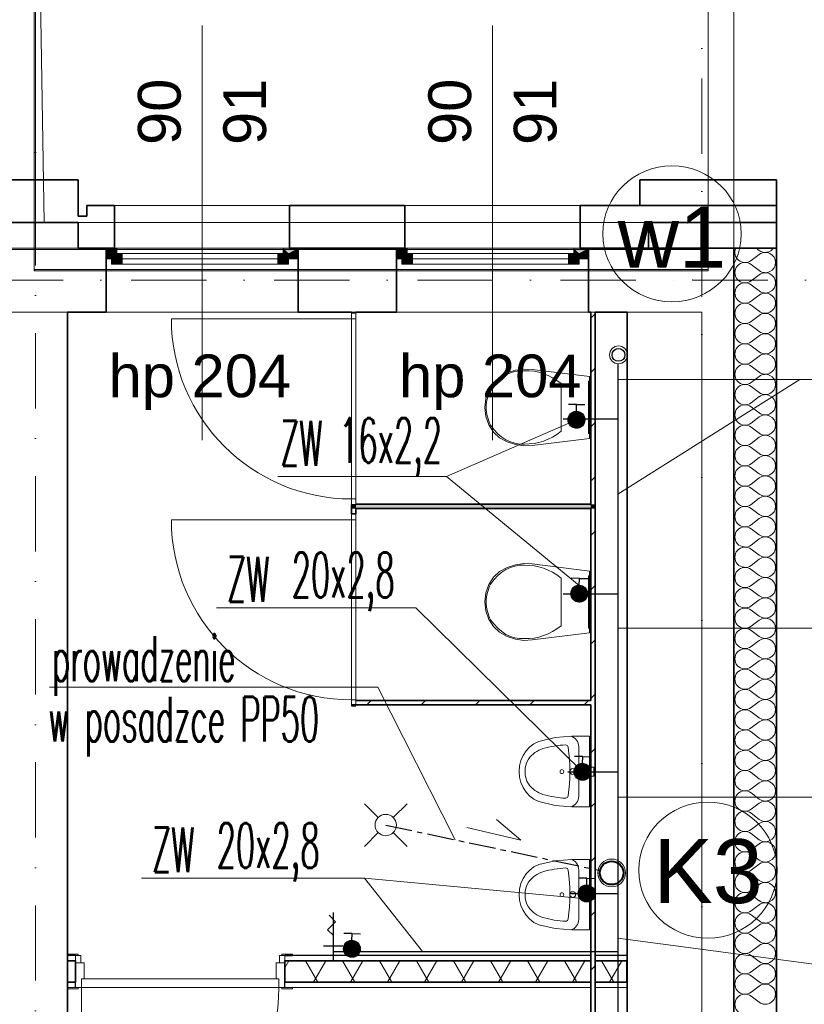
# Model space of a CAD drawing. Header units: millimetres. Extents: x -34676 to 172266, y 39940 to 476087.
# Tile 166 of 256: x 46866 to 50540, y 319982 to 324596. Entities that reach past the tile are written whole.
import ezdxf
from ezdxf.lldxf.tags import DXFTag

# ---------------------------------------------------------------- set-up
doc = ezdxf.new("R2010")
doc.units = ezdxf.units.MM
doc.header["$MEASUREMENT"] = 0
doc.linetypes.add('Kropki i Kreski', pattern=[6.702778, 3.527778, -1.763889, 0, -1.411111])
doc.linetypes.add('MITTE', pattern=[2, 1.25, -0.25, 0.25, -0.25])
for name, color, linetype in [('#IS_ armatura sanitar', 250, 'Continuous'), ('#podkład', 252, 'Continuous'), ('- A - ocieplenie', 7, 'Continuous'), ('2D - Ogólne', 7, 'Continuous'), ('BATERIA', 7, 'Continuous'), ('Drzwi Archicad', 7, 'Continuous'), ('IS_Text_Pion_Wodociag', 7, 'Continuous'), ('Konstrukcja - Dach', 7, 'Continuous'), ('Konstrukcja - Siatka mod', 7, 'Continuous'), ('Konstrukcja - Stropy', 7, 'Continuous'), ('Konstrukcja - Ściany działowe', 7, 'Continuous'), ('Konstrukcja - Ściany nośne wew..P', 7, 'Continuous'), ('Konstrukcja - Ściany zewnętrzne', 7, 'Continuous'), ('Okna Archicada', 7, 'Continuous'), ('Wnętrze - Umeblowanie', 7, 'Continuous'), ('Wnętrze - Wyposażenie', 7, 'Continuous'), ('z JAN', 7, 'Continuous'), ('Znaczniki okien Archicada', 7, 'Continuous')]:
    doc.layers.add(name, color=color, linetype=linetype)
for name, color, linetype, lineweight in [('#ks', 34, 'Continuous', 30), ('#woda', 4, 'Continuous', 18), ('imp_dach_Nr_pióra__7', 7, 'Continuous', 9)]:
    doc.layers.add(name, color=color, linetype=linetype, lineweight=lineweight)
doc.layers.add('IS_Opisy_działek_Wodociag', color=7, linetype='SOLID', true_color=0x000000)
doc.layers.add('IS_Zimna_woda', color=5, linetype='SOLID', true_color=0x0000ff)
doc.styles.add('MtXpl_Arial', font='arial.ttf', dxfattribs={"height": 0.2})
doc.styles.add('ROMANS', font='romans', dxfattribs={"width": 0.6})
doc.styles.get("Standard").update_dxf_attribs({"font": 'arial.ttf'})
tags = doc.linetypes.add('SOLID', pattern=[10, 10, 0]).pattern_tags.tags
tags[6:7] = [DXFTag(74, 4), DXFTag(75, 0), DXFTag(340, '0'), DXFTag(46, 0.0), DXFTag(50, 0.0), DXFTag(44, 0.0), DXFTag(45, 0.0)]
tags[4:5] = [DXFTag(74, 4), DXFTag(75, 0), DXFTag(340, '0'), DXFTag(46, 0.0), DXFTag(50, 0.0), DXFTag(44, 0.0), DXFTag(45, 0.0)]
pattern_1 = [(0, (-208051.03, 604918.21), (0, 75), [0, -75])]

# ---------------------------------------------------------------- blocks, each defined once
blk = doc.blocks.new('GHD')
at = {"layer": 'BATERIA', "lineweight": 30}
h = blk.add_hatch(dxfattribs=at)
h.set_pattern_fill('ANSI31')
h.set_pattern_definition([(45, (0, 0), (-0.088388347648, 0.088388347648), [])])
edge = h.paths.add_edge_path()
edge.add_arc((1097570.7, -765614.1), 39.1, 0, 360)
at = {"layer": 'BATERIA', "color": 7, "lineweight": 30}
for p, q in [((1097571.6, -765542.6), (1097532.8, -765542.1)), ((1097571.2, -765575.1), (1097571.6, -765542.6)), ((1097571.6, -765542.6), (1097610.4, -765543.1))]:
    blk.add_line(p, q, dxfattribs=at)
blk.add_circle((1097570.7, -765614.1), 39.1, dxfattribs=at)
blk = doc.blocks.new('ILHKGJHF')
at = {"layer": '- A - ocieplenie', "color": 252, "linetype": 'Continuous', "lineweight": 35, "ltscale": 100}
for p, q in [((46747.6, 329210.5), (46347.6, 329210.5)), ((46747.6, 329040.5), (46747.6, 329210.5)), ((49377.6, 329090.5), (49377.6, 329210.5)), ((49377.6, 329210.5), (49417.6, 329210.5)), ((50018, 329210.5), (49417.6, 329210.5)), ((50018, 329010.5), (50018, 329210.5)), ((46917.6, 329090.5), (46787.6, 329090.5)), ((46787.6, 329090.5), (46787.6, 329040.5)), ((46917.6, 328940.5), (46917.6, 329090.5)), ((47737.6, 328940.5), (47737.6, 329090.5)), ((48277.6, 329090.5), (47737.6, 329090.5)), ((48277.6, 328940.5), (48277.6, 329090.5)), ((49097.6, 328940.5), (49097.6, 329090.5)), ((50017.6, 329090.5), (49097.6, 329090.5)), ((50017.6, 328890.5), (50017.6, 329090.5)), ((46747.6, 329040.5), (46787.6, 329040.5)), ((46347.6, 329010.5), (46747.6, 329010.5)), ((46747.6, 329010.5), (46747.6, 328890.5)), ((49417.6, 328890.5), (49417.6, 329010.5)), ((49417.6, 329010.5), (50018, 329010.5)), ((46917.6, 328890.5), (46917.6, 328940.5)), ((47737.6, 328890.5), (47737.6, 328940.5)), ((48277.6, 328890.5), (48277.6, 328940.5)), ((49097.6, 328890.5), (49097.6, 328940.5)), ((46747.6, 328890.5), (46917.6, 328890.5)), ((47737.6, 328890.5), (48277.6, 328890.5)), ((49097.6, 328890.5), (50017.6, 328890.5)), ((49817.6, 328890.5), (50017.6, 328890.5)), ((49817.6, 328890.5), (49817.6, 316110.5)), ((50017.6, 316310.5), (50017.6, 328890.5))]:
    blk.add_line(p, q, dxfattribs=at)
at = {"layer": '- A - ocieplenie', "color": 252, "linetype": 'Continuous', "lineweight": 13, "ltscale": 100}
for p, q in [((49898.5, 328832.5), (49936.6, 328861.1)), ((49922.8, 328890.5), (49936.6, 328880.1)), ((49898.5, 328813.4), (49936.6, 328784.9)), ((49898.5, 328737.3), (49936.6, 328765.8)), ((49898.5, 328718.2), (49936.6, 328689.6)), ((49898.5, 328642), (49936.6, 328670.6)), ((49898.5, 328623), (49936.6, 328594.4)), ((49898.5, 328546.8), (49936.6, 328575.4)), ((49898.5, 328527.7), (49936.6, 328499.2)), ((49898.5, 328451.5), (49936.6, 328480.1)), ((49898.5, 328432.5), (49936.6, 328403.9)), ((49898.5, 328356.3), (49936.6, 328384.9)), ((49898.5, 328337.3), (49936.6, 328308.7)), ((49898.5, 328261.1), (49936.6, 328289.6)), ((49898.5, 328242), (49936.6, 328213.4)), ((49898.5, 328165.8), (49936.6, 328194.4)), ((49898.5, 328146.8), (49936.6, 328118.2)), ((49898.5, 328070.6), (49936.6, 328099.2)), ((49898.5, 328051.5), (49936.6, 328023)), ((49898.5, 327975.4), (49936.6, 328003.9)), ((49898.5, 327956.3), (49936.6, 327927.7)), ((49898.5, 327880.1), (49936.6, 327908.7)), ((49898.5, 327861.1), (49936.6, 327832.5)), ((49898.5, 327784.9), (49936.6, 327813.4)), ((49898.5, 327765.8), (49936.6, 327737.3)), ((49898.5, 327689.6), (49936.6, 327718.2)), ((49898.5, 327670.6), (49936.6, 327642)), ((49898.5, 327594.4), (49936.6, 327623)), ((49898.5, 327575.4), (49936.6, 327546.8)), ((49898.5, 327499.2), (49936.6, 327527.7)), ((49898.5, 327480.1), (49936.6, 327451.5)), ((49898.5, 327403.9), (49936.6, 327432.5)), ((49898.5, 327384.9), (49936.6, 327356.3)), ((49898.5, 327308.7), (49936.6, 327337.3)), ((49898.5, 327289.6), (49936.6, 327261.1)), ((49898.5, 327213.4), (49936.6, 327242)), ((49898.5, 327194.4), (49936.6, 327165.8)), ((49898.5, 327118.2), (49936.6, 327146.8)), ((49898.5, 327099.2), (49936.6, 327070.6)), ((49898.5, 327023), (49936.6, 327051.5)), ((49898.5, 327003.9), (49936.6, 326975.4)), ((49898.5, 326927.7), (49936.6, 326956.3)), ((49898.5, 326908.7), (49936.6, 326880.1)), ((49898.5, 326832.5), (49936.6, 326861.1)), ((49898.5, 326813.4), (49936.6, 326784.9)), ((49898.5, 326737.3), (49936.6, 326765.8)), ((49898.5, 326718.2), (49936.6, 326689.6)), ((49898.5, 326642), (49936.6, 326670.6)), ((49898.5, 326623), (49936.6, 326594.4)), ((49898.5, 326546.8), (49936.6, 326575.4)), ((49898.5, 326527.7), (49936.6, 326499.2)), ((49898.5, 326451.5), (49936.6, 326480.1)), ((49898.5, 326432.5), (49936.6, 326403.9)), ((49898.5, 326356.3), (49936.6, 326384.9)), ((49898.5, 326337.3), (49936.6, 326308.7)), ((49898.5, 326261.1), (49936.6, 326289.6)), ((49898.5, 326242), (49936.6, 326213.4)), ((49898.5, 326165.8), (49936.6, 326194.4)), ((49898.5, 326146.8), (49936.6, 326118.2)), ((49898.5, 326070.6), (49936.6, 326099.2)), ((49898.5, 326051.5), (49936.6, 326023)), ((49898.5, 325975.4), (49936.6, 326003.9)), ((49898.5, 325956.3), (49936.6, 325927.7)), ((49898.5, 325880.1), (49936.6, 325908.7)), ((49898.5, 325861.1), (49936.6, 325832.5)), ((49898.5, 325784.9), (49936.6, 325813.4)), ((49898.5, 325765.8), (49936.6, 325737.3)), ((49898.5, 325689.6), (49936.6, 325718.2)), ((49898.5, 325670.6), (49936.6, 325642)), ((49898.5, 325594.4), (49936.6, 325623)), ((49898.5, 325575.4), (49936.6, 325546.8)), ((49898.5, 325499.2), (49936.6, 325527.7)), ((49898.5, 325480.1), (49936.6, 325451.5)), ((49898.5, 325403.9), (49936.6, 325432.5)), ((49898.5, 325384.9), (49936.6, 325356.3))]:
    blk.add_line(p, q, dxfattribs=at)
for centre, start, end in [((49869.9, 328870.6), 155.3271, 306.8699), ((49965.2, 328918.2), 233.1301, 324.369), ((49965.2, 328823), 0, 126.8699), ((49869.9, 328775.4), 53.1301, 306.8699), ((49965.2, 328823), 233.1301, 0), ((49965.2, 328727.7), 0, 126.8699), ((49869.9, 328680.1), 53.1301, 306.8699), ((49965.2, 328727.7), 233.1301, 0), ((49965.2, 328632.5), 0, 126.8699), ((49869.9, 328584.9), 53.1301, 306.8699), ((49965.2, 328632.5), 233.1301, 0), ((49965.2, 328537.3), 0, 126.8699), ((49869.9, 328489.6), 53.1301, 306.8699), ((49965.2, 328537.3), 233.1301, 0), ((49965.2, 328442), 0, 126.8699), ((49869.9, 328394.4), 53.1301, 306.8699), ((49965.2, 328442), 233.1301, 0), ((49965.2, 328346.8), 0, 126.8699), ((49869.9, 328299.2), 53.1301, 306.8699), ((49965.2, 328346.8), 233.1301, 0), ((49965.2, 328251.5), 0, 126.8699), ((49869.9, 328203.9), 53.1301, 306.8699), ((49965.2, 328251.5), 233.1301, 0), ((49965.2, 328156.3), 0, 126.8699), ((49869.9, 328108.7), 53.1301, 306.8699), ((49965.2, 328156.3), 233.1301, 0), ((49965.2, 328061.1), 0, 126.8699), ((49869.9, 328013.4), 53.1301, 306.8699), ((49965.2, 328061.1), 233.1301, 0), ((49965.2, 327965.8), 0, 126.8699), ((49869.9, 327918.2), 53.1301, 306.8699), ((49965.2, 327965.8), 233.1301, 0), ((49965.2, 327870.6), 0, 126.8699), ((49869.9, 327823), 53.1301, 306.8699), ((49965.2, 327870.6), 233.1301, 0), ((49965.2, 327775.4), 0, 126.8699), ((49869.9, 327727.7), 53.1301, 306.8699), ((49965.2, 327775.4), 233.1301, 0), ((49965.2, 327680.1), 0, 126.8699), ((49869.9, 327632.5), 53.1301, 306.8699), ((49965.2, 327680.1), 233.1301, 0), ((49965.2, 327584.9), 0, 126.8699), ((49869.9, 327537.3), 53.1301, 306.8699), ((49965.2, 327584.9), 233.1301, 0), ((49965.2, 327489.6), 0, 126.8699), ((49869.9, 327442), 53.1301, 306.8699), ((49965.2, 327489.6), 233.1301, 0), ((49965.2, 327394.4), 0, 126.8699), ((49869.9, 327346.8), 53.1301, 306.8699), ((49965.2, 327394.4), 233.1301, 0), ((49965.2, 327299.2), 0, 126.8699), ((49869.9, 327251.5), 53.1301, 306.8699), ((49965.2, 327299.2), 233.1301, 0), ((49965.2, 327203.9), 0, 126.8699), ((49869.9, 327156.3), 53.1301, 306.8699), ((49965.2, 327203.9), 233.1301, 0), ((49965.2, 327108.7), 0, 126.8699), ((49869.9, 327061.1), 53.1301, 306.8699), ((49965.2, 327108.7), 233.1301, 0), ((49965.2, 327013.4), 0, 126.8699), ((49869.9, 326965.8), 53.1301, 306.8699), ((49965.2, 327013.4), 233.1301, 0), ((49965.2, 326918.2), 0, 126.8699), ((49869.9, 326870.6), 53.1301, 306.8699), ((49965.2, 326918.2), 233.1301, 0), ((49965.2, 326823), 0, 126.8699), ((49869.9, 326775.4), 53.1301, 306.8699), ((49965.2, 326823), 233.1301, 0), ((49965.2, 326727.7), 0, 126.8699), ((49869.9, 326680.1), 53.1301, 306.8699), ((49965.2, 326727.7), 233.1301, 0), ((49965.2, 326632.5), 0, 126.8699), ((49869.9, 326584.9), 53.1301, 306.8699), ((49965.2, 326632.5), 233.1301, 0), ((49965.2, 326537.3), 0, 126.8699), ((49869.9, 326489.6), 53.1301, 306.8699), ((49965.2, 326537.3), 233.1301, 0), ((49965.2, 326442), 0, 126.8699), ((49869.9, 326394.4), 53.1301, 306.8699), ((49965.2, 326442), 233.1301, 0), ((49965.2, 326346.8), 0, 126.8699), ((49869.9, 326299.2), 53.1301, 306.8699), ((49965.2, 326346.8), 233.1301, 0), ((49965.2, 326251.5), 0, 126.8699), ((49869.9, 326203.9), 53.1301, 306.8699), ((49965.2, 326251.5), 233.1301, 0), ((49965.2, 326156.3), 0, 126.8699), ((49869.9, 326108.7), 53.1301, 306.8699), ((49965.2, 326156.3), 233.1301, 0), ((49965.2, 326061.1), 0, 126.8699), ((49869.9, 326013.4), 53.1301, 306.8699), ((49965.2, 326061.1), 233.1301, 0), ((49965.2, 325965.8), 0, 126.8699), ((49869.9, 325918.2), 53.1301, 306.8699), ((49965.2, 325965.8), 233.1301, 0), ((49965.2, 325870.6), 0, 126.8699), ((49869.9, 325823), 53.1301, 306.8699), ((49965.2, 325870.6), 233.1301, 0), ((49965.2, 325775.4), 0, 126.8699), ((49869.9, 325727.7), 53.1301, 306.8699), ((49965.2, 325775.4), 233.1301, 0), ((49965.2, 325680.1), 0, 126.8699), ((49869.9, 325632.5), 53.1301, 306.8699), ((49965.2, 325680.1), 233.1301, 0), ((49965.2, 325584.9), 0, 126.8699), ((49869.9, 325537.3), 53.1301, 306.8699), ((49965.2, 325584.9), 233.1301, 0), ((49965.2, 325489.6), 0, 126.8699), ((49869.9, 325442), 53.1301, 306.8699), ((49965.2, 325489.6), 233.1301, 0), ((49965.2, 325394.4), 0, 126.8699), ((49869.9, 325346.8), 53.1301, 306.8699), ((49965.2, 325394.4), 233.1301, 0)]:
    blk.add_arc(centre, 47.6, start, end, dxfattribs=at)
at = {"layer": '2D - Ogólne', "color": 252, "linetype": 'Continuous', "lineweight": 13, "ltscale": 100}
for p, q in [((47952.9, 325734), (47921.9, 325764.9)), ((47915.2, 325696.3), (47952.9, 325734)), ((47941.1, 325670.5), (47915.2, 325696.3)), ((47941.1, 325600.5), (47941.1, 325670.5)), ((47986.1, 325620.5), (47896.1, 325620.5)), ((47941.1, 325550.5), (47941.1, 325600.5))]:
    blk.add_line(p, q, dxfattribs=at)
at = {"layer": 'Drzwi Archicad', "color": 252, "linetype": 'Continuous', "lineweight": 13, "ltscale": 100}
for p, q in [((48047.6, 328587.1), (48027.6, 328587.1)), ((48027.6, 328587.1), (48027.6, 328559.1)), ((48047.6, 328547.1), (48047.6, 328587.1)), ((48027.6, 328559.1), (47183.6, 328559.1)), ((48027.6, 328559.1), (48047.6, 328559.1)), ((48027.6, 327715.1), (48027.6, 328559.1)), ((48027.6, 328559.1), (48047.6, 328559.1)), ((48047.6, 328559.1), (48047.6, 328547.1)), ((48047.6, 328559.1), (48047.6, 327715.1)), ((48047.6, 327715.1), (48027.6, 327715.1)), ((48027.6, 327715.1), (48027.6, 327687.1)), ((48047.6, 327715.1), (48027.6, 327715.1)), ((48047.6, 327727.1), (48047.6, 327715.1)), ((48047.6, 327687.1), (48047.6, 327727.1)), ((48027.6, 327687.1), (48047.6, 327687.1)), ((48027.6, 327617.6), (47183.6, 327617.6)), ((48047.6, 327645.6), (48027.6, 327645.6)), ((48027.6, 327645.6), (48027.6, 327617.6)), ((48027.6, 327617.6), (48047.6, 327617.6)), ((48027.6, 326773.6), (48027.6, 327617.6)), ((48027.6, 327617.6), (48047.6, 327617.6)), ((48047.6, 327605.6), (48047.6, 327645.6)), ((48047.6, 327617.6), (48047.6, 327605.6)), ((48047.6, 327617.6), (48047.6, 326773.6)), ((48047.6, 326785.6), (48047.6, 326773.6)), ((48047.6, 326745.6), (48047.6, 326785.6)), ((48047.6, 326773.6), (48027.6, 326773.6)), ((48027.6, 326773.6), (48027.6, 326745.6)), ((48047.6, 326773.6), (48027.6, 326773.6)), ((48027.6, 326745.6), (48047.6, 326745.6)), ((46697.6, 325575.5), (46697.6, 325581.5)), ((46697.6, 325581.5), (46747.6, 325581.5)), ((46747.6, 325575.5), (46697.6, 325575.5)), ((46734.6, 325540.5), (46734.6, 325575.5)), ((46734.6, 325575.5), (46759.6, 325575.5)), ((46734.6, 325550.5), (46734.6, 325575.5)), ((46734.6, 325550.5), (46734.6, 325575.5)), ((46747.6, 325581.5), (46747.6, 325575.5)), ((46759.6, 325575.5), (46759.6, 325540.5)), ((47689.6, 325540.5), (47689.6, 325575.5)), ((47689.6, 325575.5), (47714.6, 325575.5)), ((47701.6, 325581.5), (47751.6, 325581.5)), ((47701.6, 325575.5), (47701.6, 325581.5)), ((47751.6, 325575.5), (47701.6, 325575.5)), ((47714.6, 325575.5), (47714.6, 325540.5)), ((47714.6, 325550.5), (47714.6, 325575.5)), ((47714.6, 325550.5), (47714.6, 325575.5)), ((47751.6, 325581.5), (47751.6, 325575.5)), ((46759.6, 325540.5), (46734.6, 325540.5)), ((46734.6, 325540.5), (46734.6, 325425.5)), ((46774.6, 325540.5), (46734.6, 325540.5)), ((46774.6, 325465.5), (46774.6, 325540.5)), ((47674.6, 325540.5), (47674.6, 325465.5)), ((47714.6, 325540.5), (47674.6, 325540.5)), ((47714.6, 325540.5), (47689.6, 325540.5)), ((47714.6, 325425.5), (47714.6, 325540.5)), ((46762.6, 325425.5), (46762.6, 325465.5)), ((46762.6, 325465.5), (46774.6, 325465.5)), ((46762.6, 325425.5), (46762.6, 325465.5)), ((46762.6, 325465.5), (47686.6, 325465.5)), ((47674.6, 325465.5), (47686.6, 325465.5)), ((47686.6, 325465.5), (47686.6, 325425.5)), ((47686.6, 325465.5), (47686.6, 325425.5)), ((46697.6, 325419.5), (46697.6, 325425.5)), ((46697.6, 325425.5), (46747.6, 325425.5)), ((46734.6, 325425.5), (46697.6, 325425.5)), ((46734.6, 325425.5), (46697.6, 325425.5)), ((46747.6, 325419.5), (46697.6, 325419.5)), ((46734.6, 325425.5), (46762.6, 325425.5)), ((46747.6, 325425.5), (46747.6, 325419.5)), ((46762.6, 325425.5), (46762.6, 324501.5)), ((47686.6, 325425.5), (46762.6, 325425.5)), ((47686.6, 325425.5), (47714.6, 325425.5)), ((47701.6, 325425.5), (47751.6, 325425.5)), ((47701.6, 325419.5), (47701.6, 325425.5)), ((47751.6, 325419.5), (47701.6, 325419.5)), ((47714.6, 325425.5), (47751.6, 325425.5)), ((47714.6, 325425.5), (47751.6, 325425.5)), ((47751.6, 325425.5), (47751.6, 325419.5))]:
    blk.add_line(p, q, dxfattribs=at)
at = {"layer": 'Drzwi Archicad', "color": 252, "linetype": 'Continuous', "lineweight": 35, "ltscale": 100}
for p, q in [((48027.6, 328587.1), (48047.6, 328587.1)), ((48027.6, 328587.1), (48047.6, 328587.1)), ((48027.6, 327687.1), (48047.6, 327687.1)), ((48027.6, 327687.1), (48047.6, 327687.1)), ((48027.6, 327645.6), (48047.6, 327645.6)), ((48027.6, 327645.6), (48047.6, 327645.6)), ((48027.6, 326745.6), (48047.6, 326745.6)), ((48027.6, 326745.6), (48047.6, 326745.6)), ((46734.6, 325540.5), (46734.6, 325550.5)), ((46734.6, 325540.5), (46734.6, 325550.5)), ((46734.6, 325450.5), (46734.6, 325540.5)), ((46734.6, 325450.5), (46734.6, 325540.5)), ((47714.6, 325540.5), (47714.6, 325550.5)), ((47714.6, 325540.5), (47714.6, 325550.5)), ((47714.6, 325450.5), (47714.6, 325540.5)), ((47714.6, 325450.5), (47714.6, 325540.5))]:
    blk.add_line(p, q, dxfattribs=at)
at = {"layer": 'Drzwi Archicad', "color": 252, "linetype": 'Continuous', "lineweight": 25, "ltscale": 100}
for p, q in [((46734.6, 325575.5), (46697.6, 325575.5)), ((46734.6, 325575.5), (46697.6, 325575.5)), ((47714.6, 325575.5), (47751.6, 325575.5)), ((47714.6, 325575.5), (47751.6, 325575.5)), ((46734.6, 325425.5), (46734.6, 325450.5)), ((46734.6, 325425.5), (46734.6, 325450.5)), ((47714.6, 325425.5), (47714.6, 325450.5)), ((47714.6, 325425.5), (47714.6, 325450.5))]:
    blk.add_line(p, q, dxfattribs=at)
at = {"layer": 'Drzwi Archicad', "color": 252, "linetype": 'Continuous', "lineweight": 13, "ltscale": 100}
for centre, radius, start, end in [((48027.6, 328559.1), 844, 180, 270), ((48027.6, 327617.6), 844, 180, 270), ((46762.6, 325425.5), 924, 270, 0)]:
    blk.add_arc(centre, radius, start, end, dxfattribs=at)
at = {"layer": 'Konstrukcja - Dach', "color": 252, "linetype": 'Continuous', "lineweight": 13, "ltscale": 100}
for p, q in [((46547.6, 328890.5), (46547.6, 332193)), ((49697.6, 332193), (49697.6, 328890.5)), ((46541.3, 328790.5), (46541.3, 332093)), ((49697.6, 332093), (49697.6, 328790.5)), ((46547.6, 330431.3), (46547.6, 328890.5)), ((46547.6, 328890.5), (22498, 328890.5)), ((46547.6, 328884), (22498, 328884)), ((46547.6, 328890.5), (46547.6, 328884.6)), ((49697.6, 328890.5), (46547.6, 328890.5)), ((46547.6, 328890.5), (46547.6, 328884)), ((49697.6, 328884.6), (46547.6, 328884.6)), ((49697.6, 328890.5), (49697.6, 328884.6)), ((49697.6, 328790.5), (46541.3, 328790.5)), ((46541.3, 328790.5), (46541.3, 328784.6)), ((49697.6, 328784.6), (46541.3, 328784.6)), ((49697.6, 328790.5), (49697.6, 328784.6))]:
    blk.add_line(p, q, dxfattribs=at)
at = {"layer": 'Konstrukcja - Siatka mod', "color": 252, "linetype": 'Kropki i Kreski', "lineweight": 13, "ltscale": 100}
for p, q in [((46547.6, 314731.6), (46547.6, 331696.4)), ((49667.6, 331696.4), (49667.6, 314731.6)), ((20180, 328740.5), (49624.6, 328740.5)), ((49624.6, 328740.5), (50624.6, 328740.5))]:
    blk.add_line(p, q, dxfattribs=at)
blk.add_point((49624.6, 328740.5), dxfattribs=at)
blk.add_point((49624.6, 328740.5), dxfattribs=at)
at = {"layer": 'Konstrukcja - Stropy', "color": 252, "linetype": 'Continuous', "lineweight": 13, "ltscale": 100}
for p, q in [((49667.6, 328590.5), (22627.6, 328590.5)), ((49667.6, 316110.5), (49667.6, 328590.5))]:
    blk.add_line(p, q, dxfattribs=at)
at = {"layer": 'Konstrukcja - Ściany działowe', "color": 252, "linetype": 'Continuous', "lineweight": 35, "ltscale": 100}
for p, q in [((48027.6, 328590.5), (48027.6, 328587.1)), ((48027.6, 328587.1), (48047.6, 328587.1)), ((48047.6, 328587.1), (48047.6, 328590.5)), ((49147.6, 328590.5), (49147.6, 327690.3)), ((49167.6, 325575.5), (49167.6, 328590.5)), ((48027.6, 327687.1), (48047.6, 327687.1)), ((48027.6, 327687.1), (48027.6, 327670.3)), ((48027.6, 327687.1), (48027.6, 327645.6)), ((49147.6, 327690.3), (48047.6, 327690.3)), ((48047.6, 327670.3), (49147.6, 327670.3)), ((48047.6, 327645.6), (48047.6, 327670.3)), ((49147.6, 327670.3), (49147.6, 326770.1)), ((49167.6, 327670.3), (49167.6, 327690.3)), ((48027.6, 327645.6), (48047.6, 327645.6)), ((48027.6, 326750.1), (48047.6, 326750.1)), ((48027.6, 326745.6), (48047.6, 326745.6)), ((49147.6, 326770.1), (48047.6, 326770.1)), ((48047.6, 326750.1), (49147.6, 326750.1)), ((49147.6, 326750.1), (49147.6, 325575.5)), ((49147.6, 325575.5), (49147.6, 325550.5)), ((49147.6, 325575.5), (49147.6, 325550.5)), ((49167.6, 325550.5), (49167.6, 325575.5)), ((49167.6, 325550.5), (49167.6, 325575.5)), ((46734.6, 325550.5), (46697.6, 325550.5)), ((46697.6, 325550.5), (46697.6, 325450.5)), ((46734.6, 325540.5), (46734.6, 325550.5)), ((46734.6, 325450.5), (46734.6, 325540.5)), ((49147.6, 325550.5), (47714.6, 325550.5)), ((47714.6, 325540.5), (47714.6, 325550.5)), ((47714.6, 325450.5), (47714.6, 325540.5)), ((49147.6, 325550.5), (49147.6, 325450.5)), ((49147.6, 325550.5), (49147.6, 325450.5)), ((49316.5, 325550.5), (49167.6, 325550.5)), ((49167.6, 325450.5), (49167.6, 325550.5)), ((49167.6, 325450.5), (49167.6, 325550.5)), ((49316.5, 325550.5), (49316.5, 325450.5)), ((46697.6, 325450.5), (46734.6, 325450.5)), ((47714.6, 325450.5), (49147.6, 325450.5)), ((49147.6, 325450.5), (49147.6, 325425.5)), ((49147.6, 325450.5), (49147.6, 325425.5)), ((49167.6, 325425.5), (49167.6, 325450.5)), ((49167.6, 325450.5), (49316.5, 325450.5)), ((49167.6, 325425.5), (49167.6, 325450.5)), ((49147.6, 325425.5), (49147.6, 323640.5)), ((49167.6, 323640.5), (49167.6, 325425.5))]:
    blk.add_line(p, q, dxfattribs=at)
at = {"layer": 'Konstrukcja - Ściany działowe', "color": 252, "linetype": 'Continuous', "lineweight": 13}
for p, q in [((49147.6, 328562.3), (49167.6, 328582.3)), ((49147.6, 328307.8), (49167.6, 328327.8)), ((49147.6, 328053.2), (49167.6, 328073.2)), ((49147.6, 327798.6), (49167.6, 327818.6)), ((49147.6, 327544.1), (49167.6, 327564.1)), ((49147.6, 327289.5), (49167.6, 327309.5)), ((49147.6, 327035), (49167.6, 327055)), ((49147.6, 326780.4), (49167.6, 326800.4)), ((48099.1, 326750.1), (48119.1, 326770.1)), ((48353.6, 326750.1), (48373.6, 326770.1)), ((48608.2, 326750.1), (48628.2, 326770.1)), ((48862.7, 326750.1), (48882.7, 326770.1)), ((49117.3, 326750.1), (49137.3, 326770.1)), ((49147.6, 326525.9), (49167.6, 326545.9)), ((49147.6, 326271.3), (49167.6, 326291.3)), ((49147.6, 326016.7), (49167.6, 326036.7)), ((49147.6, 325762.2), (49167.6, 325782.2)), ((47714.6, 325517.2), (47733.8, 325550.5)), ((47869.7, 325450.5), (47812, 325550.5)), ((47849.2, 325450.5), (47907, 325550.5)), ((48042.9, 325450.5), (47985.2, 325550.5)), ((48022.4, 325450.5), (48080.2, 325550.5)), ((48216.1, 325450.5), (48158.4, 325550.5)), ((48195.6, 325450.5), (48253.4, 325550.5)), ((48389.3, 325450.5), (48331.6, 325550.5)), ((48368.9, 325450.5), (48426.6, 325550.5)), ((48562.5, 325450.5), (48504.8, 325550.5)), ((48542.1, 325450.5), (48599.8, 325550.5)), ((48735.7, 325450.5), (48678, 325550.5)), ((48715.3, 325450.5), (48773, 325550.5)), ((48909, 325450.5), (48851.2, 325550.5)), ((48888.5, 325450.5), (48946.2, 325550.5)), ((49082.2, 325450.5), (49024.4, 325550.5)), ((49061.7, 325450.5), (49119.4, 325550.5)), ((49255.4, 325450.5), (49197.6, 325550.5)), ((49234.9, 325450.5), (49292.6, 325550.5)), ((49147.6, 325507.6), (49167.6, 325527.6))]:
    blk.add_line(p, q, dxfattribs=at)
at = {"layer": 'Konstrukcja - Ściany działowe', "color": 252, "linetype": 'Continuous', "lineweight": 25, "ltscale": 100}
for p, q in [((46734.6, 325575.5), (46697.6, 325575.5)), ((46734.6, 325575.5), (46697.6, 325575.5)), ((47714.6, 325575.5), (47751.6, 325575.5)), ((49147.6, 325575.5), (47714.6, 325575.5)), ((49316.5, 325575.5), (49167.6, 325575.5)), ((46697.6, 325450.5), (46697.6, 325425.5)), ((46734.6, 325425.5), (46734.6, 325450.5)), ((47714.6, 325425.5), (47714.6, 325450.5)), ((49316.5, 325450.5), (49316.5, 325425.5))]:
    blk.add_line(p, q, dxfattribs=at)
at = {"layer": 'Konstrukcja - Ściany działowe', "color": 252, "linetype": 'Continuous', "lineweight": 13, "ltscale": 100}
for p, q in [((46697.6, 325575.5), (46697.6, 325550.5)), ((46734.6, 325550.5), (46734.6, 325575.5)), ((47714.6, 325550.5), (47714.6, 325575.5)), ((49316.5, 325575.5), (49316.5, 325550.5)), ((46734.6, 325425.5), (46697.6, 325425.5)), ((46697.6, 325425.5), (46734.6, 325425.5)), ((47714.6, 325425.5), (47751.6, 325425.5)), ((47714.6, 325425.5), (49147.6, 325425.5)), ((49167.6, 325425.5), (49316.5, 325425.5))]:
    blk.add_line(p, q, dxfattribs=at)
at = {"layer": 'Konstrukcja - Ściany działowe', "color": 252, "linetype": 'Continuous', "lineweight": 13, "extrusion": (0, 0, -1)}
for points in [[(-48047.6, 327670.3), (-48027.6, 327687.1), (-48027.6, 327670.3)], [(-48027.6, 327687.1), (-48047.6, 327670.3), (-48047.6, 327687.1)], [(-49147.6, 327670.3), (-48047.6, 327690.3), (-48047.6, 327670.3)], [(-48047.6, 327690.3), (-49147.6, 327670.3), (-49147.6, 327690.3)], [(-49167.6, 327670.3), (-49147.6, 327690.3), (-49147.6, 327670.3)], [(-49147.6, 327690.3), (-49167.6, 327670.3), (-49167.6, 327690.3)]]:
    blk.add_solid(points, dxfattribs=at)
at = {"layer": 'Konstrukcja - Ściany nośne wew..P', "color": 252, "linetype": 'Continuous', "lineweight": 35, "ltscale": 100}
blk.add_line((46697.6, 323640.5), (46697.6, 328590.5), dxfattribs=at)
at = {"layer": 'Konstrukcja - Ściany zewnętrzne', "color": 252, "linetype": 'Continuous', "lineweight": 13, "ltscale": 100}
for p, q in [((46747.6, 329010.5), (46347.6, 329010.5)), ((46747.6, 328890.5), (46747.6, 329010.5)), ((49817.6, 329010.5), (49417.6, 329010.5)), ((49417.6, 329010.5), (49417.6, 328890.5)), ((49817.6, 328890.5), (49817.6, 329010.5))]:
    blk.add_line(p, q, dxfattribs=at)
at = {"layer": 'Konstrukcja - Ściany zewnętrzne', "color": 252, "linetype": 'Continuous', "lineweight": 35, "ltscale": 100}
for p, q in [((46877.6, 328890.5), (46747.6, 328890.5)), ((46877.6, 328890.5), (46877.6, 328840.5)), ((47777.6, 328890.5), (47777.6, 328840.5)), ((48237.6, 328890.5), (47777.6, 328890.5)), ((48237.6, 328890.5), (48237.6, 328840.5)), ((49137.6, 328890.5), (49137.6, 328840.5)), ((49317.6, 328890.5), (49137.6, 328890.5)), ((49417.6, 328890.5), (49317.6, 328890.5)), ((49817.6, 315810.5), (49817.6, 328890.5)), ((46877.6, 328840.5), (46877.6, 328590.5)), ((47777.6, 328840.5), (47777.6, 328590.5)), ((48237.6, 328840.5), (48237.6, 328590.5)), ((49137.6, 328840.5), (49137.6, 328590.5)), ((46697.6, 328590.5), (46877.6, 328590.5)), ((47777.6, 328590.5), (48027.6, 328590.5)), ((48047.6, 328590.5), (48237.6, 328590.5)), ((49137.6, 328590.5), (49147.6, 328590.5)), ((49167.6, 328590.5), (49317.6, 328590.5)), ((49317.6, 328590.5), (49317.6, 323640.5))]:
    blk.add_line(p, q, dxfattribs=at)
at = {"layer": 'Okna Archicada', "color": 252, "linetype": 'Continuous', "lineweight": 13, "ltscale": 100}
for p, q in [((47737.6, 329090.5), (46917.6, 329090.5)), ((49097.6, 329090.5), (48277.6, 329090.5)), ((47737.6, 328890.5), (46917.6, 328890.5)), ((47707.6, 328890.5), (46927.6, 328890.5)), ((49097.6, 328890.5), (48277.6, 328890.5)), ((49067.6, 328890.5), (48287.6, 328890.5)), ((46952.6, 328815.5), (47682.6, 328815.5)), ((48312.6, 328815.5), (49042.6, 328815.5))]:
    blk.add_line(p, q, dxfattribs=at)
at = {"layer": 'Okna Archicada', "color": 252, "linetype": 'Continuous', "lineweight": 35, "ltscale": 100}
for p, q in [((46917.6, 328940.5), (46917.6, 329090.5)), ((47737.6, 328940.5), (47737.6, 329090.5)), ((48277.6, 328940.5), (48277.6, 329090.5)), ((49097.6, 328940.5), (49097.6, 329090.5)), ((46917.6, 328890.5), (46917.6, 328940.5)), ((47737.6, 328890.5), (47737.6, 328940.5)), ((48277.6, 328890.5), (48277.6, 328940.5)), ((49097.6, 328890.5), (49097.6, 328940.5)), ((46877.6, 328890.5), (46877.6, 328840.5)), ((46877.6, 328890.5), (46877.6, 328840.5)), ((47777.6, 328890.5), (47777.6, 328840.5)), ((47777.6, 328890.5), (47777.6, 328840.5)), ((48237.6, 328890.5), (48237.6, 328840.5)), ((48237.6, 328890.5), (48237.6, 328840.5)), ((49137.6, 328890.5), (49137.6, 328840.5)), ((49137.6, 328890.5), (49137.6, 328840.5)), ((46877.6, 328840.5), (46877.6, 328590.5)), ((47777.6, 328840.5), (47777.6, 328590.5)), ((48237.6, 328840.5), (48237.6, 328590.5)), ((49137.6, 328840.5), (49137.6, 328590.5))]:
    blk.add_line(p, q, dxfattribs=at)
at = {"layer": 'Okna Archicada', "color": 252, "linetype": 'Continuous', "lineweight": 18, "ltscale": 100}
for p, q in [((46877.6, 328890.5), (47777.6, 328890.5)), ((48237.6, 328890.5), (49137.6, 328890.5)), ((46877.6, 328590.5), (47777.6, 328590.5)), ((48237.6, 328590.5), (49137.6, 328590.5))]:
    blk.add_line(p, q, dxfattribs=at)
at = {"layer": 'Okna Archicada', "color": 252, "linetype": 'Continuous', "lineweight": 20, "ltscale": 100}
for p, q in [((46927.6, 328890.5), (46877.6, 328890.5)), ((46902.6, 328840.5), (46902.6, 328865.5)), ((46902.6, 328865.5), (46927.6, 328865.5)), ((46952.6, 328865.5), (46902.6, 328865.5)), ((46902.6, 328865.5), (46902.6, 328815.5)), ((46927.6, 328865.5), (46927.6, 328890.5)), ((46952.6, 328815.5), (46952.6, 328865.5)), ((47682.6, 328865.5), (46952.6, 328865.5)), ((47732.6, 328865.5), (47682.6, 328865.5)), ((47682.6, 328865.5), (47682.6, 328815.5)), ((47777.6, 328890.5), (47707.6, 328890.5)), ((47707.6, 328890.5), (47707.6, 328865.5)), ((47707.6, 328865.5), (47732.6, 328865.5)), ((47732.6, 328865.5), (47732.6, 328840.5)), ((47732.6, 328815.5), (47732.6, 328865.5)), ((48287.6, 328890.5), (48237.6, 328890.5)), ((48262.6, 328840.5), (48262.6, 328865.5)), ((48262.6, 328865.5), (48287.6, 328865.5)), ((48312.6, 328865.5), (48262.6, 328865.5)), ((48262.6, 328865.5), (48262.6, 328815.5)), ((48287.6, 328865.5), (48287.6, 328890.5)), ((48312.6, 328815.5), (48312.6, 328865.5)), ((49042.6, 328865.5), (48312.6, 328865.5)), ((49092.6, 328865.5), (49042.6, 328865.5)), ((49042.6, 328865.5), (49042.6, 328815.5)), ((49137.6, 328890.5), (49067.6, 328890.5)), ((49067.6, 328890.5), (49067.6, 328865.5)), ((49067.6, 328865.5), (49092.6, 328865.5)), ((49092.6, 328865.5), (49092.6, 328840.5)), ((49092.6, 328815.5), (49092.6, 328865.5)), ((46877.6, 328840.5), (46902.6, 328840.5)), ((46902.6, 328815.5), (46952.6, 328815.5)), ((46952.6, 328840.5), (47682.6, 328840.5)), ((46952.6, 328815.5), (47682.6, 328815.5)), ((47682.6, 328815.5), (47732.6, 328815.5)), ((47732.6, 328840.5), (47777.6, 328840.5)), ((48237.6, 328840.5), (48262.6, 328840.5)), ((48262.6, 328815.5), (48312.6, 328815.5)), ((48312.6, 328840.5), (49042.6, 328840.5)), ((48312.6, 328815.5), (49042.6, 328815.5)), ((49042.6, 328815.5), (49092.6, 328815.5)), ((49092.6, 328840.5), (49137.6, 328840.5))]:
    blk.add_line(p, q, dxfattribs=at)
at = {"layer": 'Okna Archicada', "color": 252, "linetype": 'Continuous', "lineweight": 13, "extrusion": (0, 0, -1)}
for points in [[(-46902.6, 328840.5), (-46877.6, 328890.5), (-46877.6, 328840.5)], [(-46877.6, 328890.5), (-46902.6, 328840.5), (-46902.6, 328865.5)], [(-46877.6, 328890.5), (-46902.6, 328865.5), (-46927.6, 328890.5)], [(-46927.6, 328890.5), (-46902.6, 328865.5), (-46927.6, 328865.5)], [(-46952.6, 328815.5), (-46902.6, 328865.5), (-46902.6, 328815.5)], [(-46902.6, 328865.5), (-46952.6, 328815.5), (-46952.6, 328865.5)], [(-47732.6, 328815.5), (-47682.6, 328865.5), (-47682.6, 328815.5)], [(-47682.6, 328865.5), (-47732.6, 328815.5), (-47732.6, 328865.5)], [(-47732.6, 328865.5), (-47707.6, 328890.5), (-47707.6, 328865.5)], [(-47707.6, 328890.5), (-47732.6, 328865.5), (-47777.6, 328890.5)], [(-47777.6, 328890.5), (-47732.6, 328865.5), (-47777.6, 328840.5)], [(-47777.6, 328840.5), (-47732.6, 328865.5), (-47732.6, 328840.5)], [(-48262.6, 328840.5), (-48237.6, 328890.5), (-48237.6, 328840.5)], [(-48237.6, 328890.5), (-48262.6, 328840.5), (-48262.6, 328865.5)], [(-48237.6, 328890.5), (-48262.6, 328865.5), (-48287.6, 328890.5)], [(-48287.6, 328890.5), (-48262.6, 328865.5), (-48287.6, 328865.5)], [(-48312.6, 328815.5), (-48262.6, 328865.5), (-48262.6, 328815.5)], [(-48262.6, 328865.5), (-48312.6, 328815.5), (-48312.6, 328865.5)], [(-49092.6, 328815.5), (-49042.6, 328865.5), (-49042.6, 328815.5)], [(-49042.6, 328865.5), (-49092.6, 328815.5), (-49092.6, 328865.5)], [(-49092.6, 328865.5), (-49067.6, 328890.5), (-49067.6, 328865.5)], [(-49067.6, 328890.5), (-49092.6, 328865.5), (-49137.6, 328890.5)], [(-49137.6, 328890.5), (-49092.6, 328865.5), (-49137.6, 328840.5)], [(-49137.6, 328840.5), (-49092.6, 328865.5), (-49092.6, 328840.5)]]:
    blk.add_solid(points, dxfattribs=at)
at = {"layer": 'Wnętrze - Umeblowanie', "color": 252, "linetype": 'Continuous', "lineweight": 13, "ltscale": 100}
for p, q in [((48152.1, 326221.9), (48087.4, 326286.6)), ((48222.8, 326221.9), (48287.4, 326286.6)), ((48152.1, 326151.2), (48087.4, 326086.6)), ((48222.8, 326151.2), (48287.4, 326086.6))]:
    blk.add_line(p, q, dxfattribs=at)
for start, end in [(0, 180), (180, 0)]:
    blk.add_arc((48187.4, 326186.6), 50, start, end, dxfattribs=at)
at = {"layer": 'Wnętrze - Wyposażenie', "color": 252, "linetype": 'Continuous', "lineweight": 13, "ltscale": 100}
for p, q in [((48720.4, 328286), (48756.3, 328305.6)), ((48756.3, 328305.6), (48794.4, 328318.4)), ((48794.4, 328318.4), (48833.7, 328324)), ((48833.7, 328324), (48873.3, 328322.4)), ((48873.3, 328322.4), (49141.6, 328289.1)), ((48670.1, 328225.7), (48691.9, 328259.7)), ((48691.9, 328259.7), (48720.4, 328286)), ((49009.1, 328256.1), (49009.1, 328144.1)), ((49136.6, 328021.1), (49136.6, 328267.1)), ((49136.6, 328267.1), (49141.6, 328267.1)), ((49141.6, 328289.1), (49141.6, 327999.1)), ((49141.6, 328267.1), (49141.6, 328021.1)), ((48656.3, 328186.3), (48670.1, 328225.7)), ((48651.6, 328144.1), (48656.3, 328186.3)), ((48656.3, 328101.9), (48651.6, 328144.1)), ((49009.1, 328144.1), (49009.1, 328032)), ((48670.1, 328062.5), (48656.3, 328101.9)), ((48691.9, 328028.5), (48670.1, 328062.5)), ((48720.4, 328002.1), (48691.9, 328028.5)), ((49141.6, 328021.1), (49136.6, 328021.1)), ((48756.3, 327982.6), (48720.4, 328002.1)), ((48794.4, 327969.8), (48756.3, 327982.6)), ((49141.6, 327999.1), (48873.3, 327965.8)), ((48833.7, 327964.2), (48794.4, 327969.8)), ((48873.3, 327965.8), (48833.7, 327964.2)), ((48691.9, 327348), (48720.4, 327374.3)), ((48720.4, 327374.3), (48756.3, 327393.9)), ((48756.3, 327393.9), (48794.4, 327406.7)), ((48794.4, 327406.7), (48833.7, 327412.3)), ((48833.7, 327412.3), (48873.3, 327410.7)), ((48873.3, 327410.7), (49141.6, 327377.4)), ((49141.6, 327377.4), (49141.6, 327087.4)), ((48670.1, 327314), (48691.9, 327348)), ((49009.1, 327344.4), (49009.1, 327232.4)), ((49136.6, 327109.4), (49136.6, 327355.4)), ((49136.6, 327355.4), (49141.6, 327355.4)), ((49141.6, 327355.4), (49141.6, 327109.4)), ((48656.3, 327274.6), (48670.1, 327314)), ((48651.6, 327232.4), (48656.3, 327274.6)), ((48656.3, 327190.2), (48651.6, 327232.4)), ((48670.1, 327150.8), (48656.3, 327190.2)), ((49009.1, 327232.4), (49009.1, 327120.3)), ((48691.9, 327116.8), (48670.1, 327150.8)), ((48720.4, 327090.4), (48691.9, 327116.8)), ((49141.6, 327109.4), (49136.6, 327109.4)), ((48756.3, 327070.9), (48720.4, 327090.4)), ((48794.4, 327058.1), (48756.3, 327070.9)), ((48833.7, 327052.5), (48794.4, 327058.1)), ((48873.3, 327054.1), (48833.7, 327052.5)), ((49141.6, 327087.4), (48873.3, 327054.1)), ((48980.4, 326596.7), (48903.8, 326578.8)), ((49058.6, 326602.7), (48980.4, 326596.7)), ((49141.6, 326602.7), (49058.6, 326602.7)), ((49141.6, 326272.7), (49141.6, 326602.7)), ((48861.6, 326552.8), (48844.4, 326534.3)), ((48881.6, 326567.8), (48861.6, 326552.8)), ((48903.8, 326578.8), (48881.6, 326567.8)), ((49091.4, 326322.8), (49091.4, 326552.7)), ((48830.3, 326512.9), (48820, 326489.1)), ((48844.4, 326534.3), (48830.3, 326512.9)), ((48813.7, 326463.8), (48811.6, 326437.7)), ((48820, 326489.1), (48813.7, 326463.8)), ((49141.6, 326458.7), (49141.6, 326416.7)), ((49161.6, 326458.7), (49141.6, 326458.7)), ((49161.6, 326416.7), (49161.6, 326458.7)), ((48811.6, 326437.7), (48813.7, 326411.7)), ((48813.7, 326411.7), (48820, 326386.4)), ((49141.6, 326416.7), (49161.6, 326416.7)), ((48820, 326386.4), (48830.3, 326362.6)), ((48830.3, 326362.6), (48844.4, 326341.2)), ((48844.4, 326341.2), (48861.6, 326322.7)), ((48861.6, 326322.7), (48881.6, 326307.7)), ((48881.6, 326307.7), (48903.8, 326296.6)), ((48903.8, 326296.6), (48980.4, 326278.8)), ((48980.4, 326278.8), (49058.6, 326272.7)), ((49058.6, 326272.7), (49141.6, 326272.7)), ((48881.6, 325991), (48861.6, 325976)), ((48903.8, 326002), (48881.6, 325991)), ((48980.4, 326019.9), (48903.8, 326002)), ((49058.6, 326025.9), (48980.4, 326019.9)), ((49141.6, 326025.9), (49058.6, 326025.9)), ((49141.6, 325695.9), (49141.6, 326025.9)), ((48844.4, 325957.5), (48830.3, 325936)), ((48861.6, 325976), (48844.4, 325957.5)), ((49091.4, 325746), (49091.4, 325975.9)), ((48820, 325912.3), (48813.7, 325887)), ((48830.3, 325936), (48820, 325912.3)), ((48813.7, 325887), (48811.6, 325860.9)), ((48811.6, 325860.9), (48813.7, 325834.8)), ((49141.6, 325881.9), (49141.6, 325839.9)), ((49161.6, 325881.9), (49141.6, 325881.9)), ((49161.6, 325839.9), (49161.6, 325881.9)), ((48813.7, 325834.8), (48820, 325809.5)), ((48820, 325809.5), (48830.3, 325785.8)), ((49141.6, 325839.9), (49161.6, 325839.9)), ((48830.3, 325785.8), (48844.4, 325764.4)), ((48844.4, 325764.4), (48861.6, 325745.9)), ((48861.6, 325745.9), (48881.6, 325730.9)), ((48881.6, 325730.9), (48903.8, 325719.8)), ((48903.8, 325719.8), (48980.4, 325701.9)), ((48980.4, 325701.9), (49058.6, 325695.9)), ((49058.6, 325695.9), (49141.6, 325695.9))]:
    blk.add_line(p, q, dxfattribs=at)
for centre, start, end in [((49063.2, 326437.7), 90, 270), ((49063.2, 326437.7), 270, 90), ((49063.2, 325860.9), 90, 270), ((49063.2, 325860.9), 270, 90)]:
    blk.add_arc(centre, 13.5, start, end, dxfattribs=at)
for centre, major_axis, ratio, start_param, end_param in [((48825.9, 328052.1), (0, 264.2), 0.744822, 6.227458, 7.128046), ((48844.6, 327878.6), (0, 437.4), 0.744822, 5.753783, 6.306803), ((48764.3, 328143.3), (0, 142.5), 0.744822, 0.938292, 1.564935), ((48764.3, 328144.9), (0, 142.5), 0.744822, 1.576657, 2.203301), ((48825.9, 328236.1), (0, 264.2), 0.744822, 2.296735, 3.197324), ((48844.5, 328409.6), (0, 437.4), 0.744822, 3.117977, 3.670997), ((48825.9, 327140.4), (0, 264.2), 0.744822, 6.227458, 7.128046), ((48844.6, 326966.9), (0, 437.4), 0.744822, 5.753783, 6.306803), ((48764.3, 327231.6), (0, 142.5), 0.744822, 0.938292, 1.564935), ((48764.3, 327233.2), (0, 142.5), 0.744822, 1.576657, 2.203301), ((48825.9, 327324.4), (0, 264.2), 0.744822, 2.296735, 3.197324), ((48844.5, 327497.9), (0, 437.4), 0.744822, 3.117977, 3.670997), ((49043.7, 326552.7), (0, 51.3), 0.93164, 4.712389, 6.061397), ((48960.3, 326408.2), (0, 142.3), 0.93164, 0.281267, 0.907188), ((49058.1, 325997.8), (0, 565.8), 0.93164, 0.051883, 0.258047), ((49029.7, 326549.6), (0, 13.3), 0.93164, 4.895254, 6.197388), ((48298.6, 326437.7), (0, 806), 0.93164, 4.570129, 4.854649), ((48939, 326437.7), (0, 106.5), 0.93164, 0.993922, 2.14767), ((48960.3, 326467.3), (0, 142.3), 0.93164, 2.234405, 2.860325), ((49058.1, 326877.7), (0, 565.8), 0.93164, 2.883545, 3.089709), ((49029.7, 326325.9), (0, 13.3), 0.93164, 3.22739, 4.529524), ((49043.7, 326322.8), (0, 51.3), 0.93164, 3.363381, 4.712389), ((49043.7, 325975.9), (0, 51.3), 0.93164, 4.712389, 6.061397), ((48960.3, 325831.3), (0, 142.3), 0.93164, 0.281267, 0.907188), ((49058.1, 325421), (0, 565.8), 0.93164, 0.051883, 0.258047), ((49029.7, 325972.8), (0, 13.3), 0.93164, 4.895254, 6.197388), ((48298.6, 325860.9), (0, 806), 0.93164, 4.570129, 4.854649), ((48939, 325860.9), (0, 106.5), 0.93164, 0.993922, 2.14767), ((48960.3, 325890.5), (0, 142.3), 0.93164, 2.234405, 2.860325), ((49058.1, 326300.9), (0, 565.8), 0.93164, 2.883545, 3.089709), ((49029.7, 325749.1), (0, 13.3), 0.93164, 3.22739, 4.529524), ((49043.7, 325746), (0, 51.3), 0.93164, 3.363381, 4.712389)]:
    blk.add_ellipse(centre, major_axis=major_axis, ratio=ratio, start_param=start_param, end_param=end_param, dxfattribs=at)
for centre in [(49012.5, 326437.3), (49012.5, 325860.5)]:
    blk.add_ellipse(centre, major_axis=(0, 9.26), ratio=0.93164, dxfattribs=at)
at = {"layer": 'z JAN', "color": 252, "linetype": 'Continuous', "lineweight": 13, "ltscale": 100}
for p, q in [((49817.6, 332313), (49817.6, 328890.5)), ((46587.5, 329010.5), (46539.3, 332193)), ((49697.6, 332193), (49697.6, 329010.5)), ((49697.6, 329010.5), (46587.5, 329010.5)), ((49817.6, 328890.5), (22498, 328890.5))]:
    blk.add_line(p, q, dxfattribs=at)
at = {"layer": 'Znaczniki okien Archicada', "color": 252, "linetype": 'Continuous', "lineweight": 13, "ltscale": 100}
for p, q in [((47327.6, 329933.3), (47327.6, 327990.5)), ((48687.6, 329933.3), (48687.6, 327990.5))]:
    blk.add_line(p, q, dxfattribs=at)
at = {"layer": 'Znaczniki okien Archicada', "color": 252, "linetype": 'Continuous', "lineweight": 15, "style": 'MtXpl_Arial'}
for s, p in [('90', (47227.1, 329373.8)), ('91', (47627.1, 329373.8)), ('90', (48587.1, 329373.8)), ('91', (48987.1, 329373.8))]:
    blk.add_text(s, height=200, rotation=90, dxfattribs=at).set_placement(p)
for p in [(46889.7, 328191.8), (48249.7, 328191.8)]:
    blk.add_text('hp 204', height=200, dxfattribs=at).set_placement(p)

msp = doc.modelspace()

# ---------------------------------------------------------------- hatches: boundary and pattern name
at = {"layer": 'Konstrukcja - Ściany działowe', "linetype": 'Continuous', "lineweight": 13}
h = msp.add_hatch(dxfattribs=at)
h.set_pattern_fill('Gips_0003', style=0, pattern_type=2)
h.set_pattern_definition(pattern_1)
h.paths.add_polyline_path([(48999.2, 323340.5), (48984.2, 323340.5), (48984.2, 322904.2), (48999.2, 322904.2)])
h = msp.add_hatch(dxfattribs=at)
h.set_pattern_fill('Gips_0003', style=0, pattern_type=2)
h.set_pattern_definition(pattern_1)
h.paths.add_polyline_path([(48999.2, 322324.2), (48984.2, 322324.2), (48984.2, 321722.7), (48999.2, 321722.7)])

# ---------------------------------------------------------------- linework, layer by layer
at = {"layer": '#IS_ armatura sanitar', "lineweight": 30}
for p, q in [((48334, 320412), (48333.8, 320185.2)), ((48288.8, 320255.2), (48378.8, 320255.2))]:
    msp.add_line(p, q, dxfattribs=at)
at = {"layer": '#ks', "color": 34, "linetype": 'MITTE', "lineweight": 30, "ltscale": 100}
msp.add_line((48580.1, 320821.3), (49584.1, 320608.7), dxfattribs=at)
at = {"layer": '#ks', "color": 34, "lineweight": 0}
msp.add_circle((49637.9, 320597.3), 65, dxfattribs=at)
at = {"layer": '#ks', "color": 34, "lineweight": 40}
msp.add_circle((49637.9, 320597.3), 55, dxfattribs=at)
at = {"layer": '#woda', "color": 4, "lineweight": 5}
msp.add_circle((49670.2, 323024.9), 42, dxfattribs=at)
at = {"layer": '#woda', "color": 4, "lineweight": 30}
msp.add_circle((49670.2, 323024.9), 30, dxfattribs=at)
at = {"layer": 'IS_Opisy_działek_Wodociag', "color": 7, "lineweight": 13, "ltscale": 10}
for p, q in [((49667.5, 322909.8), (51685.7, 322909.8)), ((50520, 322909.8), (49667.5, 322372.6)), ((48865.1, 322454.6), (49473.4, 322720.7)), ((48074.9, 322454.6), (48865.1, 322454.6)), ((48865.1, 322454.6), (49486.7, 321944.8)), ((48721.2, 321839.4), (47787.7, 321839.4)), ((48721.2, 321839.4), (49501.6, 321070.7)), ((49667.5, 321744.1), (51836.4, 321744.1)), ((47005.4, 321468.1), (48543.5, 321468.1)), ((48904.8, 320752.6), (48543.5, 321468.1)), ((49667.5, 320951.7), (51792.9, 320951.7)), ((49213.2, 320751.1), (49098.5, 320847.8)), ((48960, 320810), (49213.2, 320751.1)), ((48480.4, 320572), (47436.5, 320572)), ((48480.4, 320572), (48752.1, 320228.6)), ((49534.3, 320474.7), (48480.4, 320572)), ((49667.5, 320291.5), (50737.5, 320148.9))]:
    msp.add_line(p, q, dxfattribs=at)
at = {"layer": 'IS_Text_Pion_Wodociag', "color": 7, "linetype": 'SOLID', "lineweight": 18, "ltscale": 10}
for centre in [(49920.5, 323592.3), (50088.8, 320609.9)]:
    msp.add_ellipse(centre, major_axis=(324, 0), ratio=0.983333, dxfattribs=at)
at = {"layer": 'IS_Zimna_woda', "color": 4, "lineweight": 30, "ltscale": 10}
for p, q in [((49667.5, 322983), (49667.5, 318801.5)), ((49667.5, 322983), (49667.5, 318676.1)), ((49410.3, 322725.6), (49667.5, 322725.6)), ((49410.3, 321905.8), (49667.5, 321905.8)), ((49667.5, 321068.9), (49433.4, 321068.9)), ((49446.5, 320500.9), (49667.5, 320500.9)), ((48336.5, 320228.6), (49566.4, 320228.6)), ((49566.4, 320228.6), (49667.5, 320228.6))]:
    msp.add_line(p, q, dxfattribs=at)

# ---------------------------------------------------------------- block references
at = {"layer": '#podkład'}
msp.add_blockref('ILHKGJHF', (392.7, -5365.3), dxfattribs=at)
at = {"layer": 'imp_dach_Nr_pióra__7', "color": 7}
for p in [(-1048097.4, 1088334.8), (-1048084.5, 1087519.9), (-1048069.1, 1086684.9), (-1048050, 1086114.9), (-1049149, 1085855.5)]:
    msp.add_blockref('GHD', p, dxfattribs=at)

# ---------------------------------------------------------------- texts
at = {"layer": 'IS_Opisy_działek_Wodociag', "color": 7, "lineweight": 13, "ltscale": 10, "style": 'ROMANS', "width": 0.5}
for s, p in [('ZW', (48085.7, 322505.1)), ('16x2,2', (48362.4, 322518.8)), ('ZW', (47837.4, 321868.2)), ('20x2,8', (48140, 321888.3)), ('prowadzenie ', (47017.2, 321496.6)), ('w posadzce PP50', (46999.5, 321213.1)), ('20x2,8', (47788.8, 320621)), ('ZW', (47486.2, 320600.8))]:
    msp.add_text(s, height=210, dxfattribs=at).set_placement(p)
at = {"layer": 'IS_Text_Pion_Wodociag', "color": 7, "linetype": 'SOLID', "lineweight": 18, "ltscale": 10, "attachment_point": 8}
for s, insert, char_height in [('\\fArial|b0|i0;w1', (49920.5, 323433.8), 285.12), ('K3', (50088.8, 320451.3), 300)]:
    msp.add_mtext(s, dxfattribs=dict(at, insert=insert, char_height=char_height))

doc.saveas('drawing.dxf')
